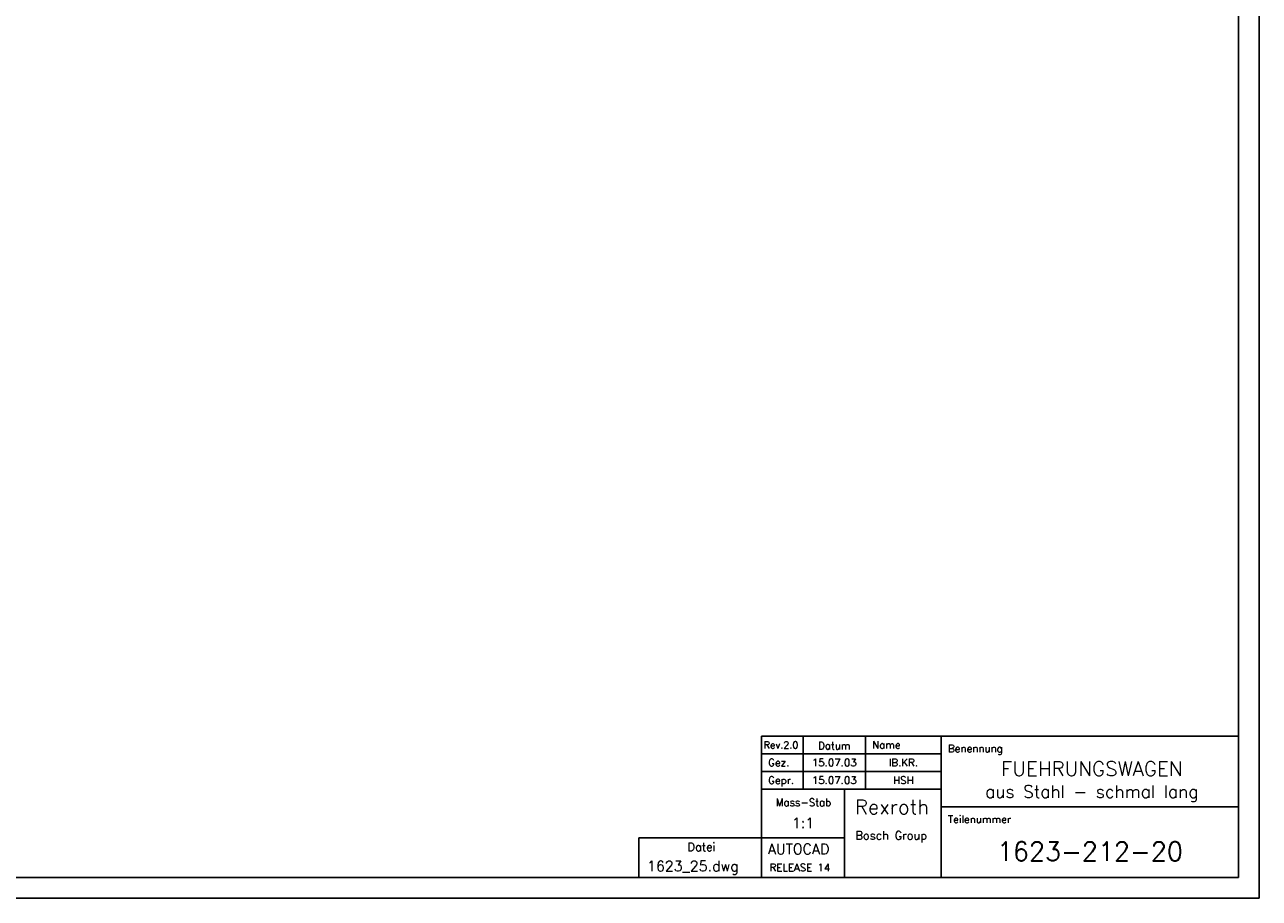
# Model space of a CAD drawing. Extents: x 0 to 594, y 0 to 420.
# Tile 2 of 3: x 297 to 594, y 0 to 210. Entities that reach past the tile are written whole.
import ezdxf
from ezdxf.enums import TextEntityAlignment as Align

# ---------------------------------------------------------------- set-up
doc = ezdxf.new("R2010")
doc.units = 0
doc.header["$LTSCALE"] = 10
doc.header["$MEASUREMENT"] = 0
doc.linetypes.add('AUSGEZOGEN', pattern=[0])
for name, color, linetype in [('L2STAR', 2, 'AUSGEZOGEN'), ('L3STAR', 3, 'AUSGEZOGEN'), ('L5STAR', 7, 'AUSGEZOGEN'), ('T2STAR', 2, 'AUSGEZOGEN'), ('T3STAR', 3, 'AUSGEZOGEN')]:
    doc.layers.add(name, color=color, linetype=linetype)
doc.styles.add('SIMPLEX8', font='SIMPLEX8.shx')

msp = doc.modelspace()

# ---------------------------------------------------------------- linework, layer by layer
at = {"layer": 'L2STAR'}
for p, q in [((594, 0), (594, 420)), ((0, 0), (594, 0))]:
    msp.add_line(p, q, dxfattribs=at)
at = {"layer": 'L3STAR'}
for p, q in [((589, 5), (589, 415)), ((589, 38.99993), (474.25, 38.99993)), ((474.25, 38.99993), (474.25, 5)), ((484.25, 38.99993), (484.25, 26.24993)), ((499.25, 26.24993), (499.25, 38.99993)), ((517.5, 38.99993), (517.5, 5)), ((474.25, 34.74993), (517.5, 34.74993)), ((517.5, 30.49993), (474.25, 30.49993)), ((474.25, 26.24993), (517.5, 26.24993)), ((494.25, 26.24993), (494.25, 5)), ((517.5, 21.99993), (589, 21.99993)), ((444.75, 14.54384), (444.75, 5)), ((444.75, 14.54384), (474.25, 14.54384)), ((474.25, 14.54384), (494.25, 14.54384)), ((5, 5), (589, 5))]:
    msp.add_line(p, q, dxfattribs=at)

# ---------------------------------------------------------------- texts
at = {"layer": 'L5STAR', "color": 7, "style": 'SIMPLEX8'}
for s, height, p in [('Rexroth', 3.5, (496.71029, 20.20076)), ('Bosch Group', 2, (496.8422, 14.11561))]:
    msp.add_text(s, height=height, dxfattribs=at).set_placement(p)
at = {"layer": 'T2STAR', "style": 'SIMPLEX8'}
for s, height, p in [('Rev.2.0', 1.7, (474.749, 35.97493)), ('Name', 1.8, (500.849, 35.97493)), ('Benennung', 1.8, (519.099, 35.09993)), ('Gez.', 1.8, (475.849, 31.72493)), ('Gepr.', 1.8, (475.849, 27.47493)), ('Teilenummer', 1.8, (519.099, 18.10003)), ('Datei', 2, (456.4621, 11.35767)), ('AUTOCAD', 2.5, (475.78554, 10.59476)), ('1623_25.dwg', 2.5, (446.70541, 6.49551)), ('RELEASE 14', 1.8, (476.20541, 6.49551))]:
    msp.add_text(s, height=height, dxfattribs=at).set_placement(p)
for s, height, p in [('Datum', 1.8, (491.75, 36.69503)), ('15.07.03', 1.8, (491.75, 32.62503)), ('IB.KR.', 1.8, (508.375, 32.62503)), ('15.07.03', 1.8, (491.75, 28.37503)), ('HSH', 1.8, (508.375, 28.37503)), ('Mass-Stab', 1.8, (484.349, 23.05063)), ('1:1', 2.5, (484.25, 18.11003))]:
    msp.add_text(s, height=height, dxfattribs=at).set_placement(p, align=Align.MIDDLE)
at = {"layer": 'T3STAR', "style": 'SIMPLEX8'}
for s, height, p in [('FUEHRUNGSWAGEN', 3.5, (553.699, 31.14933)), ('aus Stahl - schmal lang', 3, (553.699, 25.14933)), ('1623-212-20', 4.5, (553.25, 11.28183))]:
    msp.add_text(s, height=height, dxfattribs=at).set_placement(p, align=Align.MIDDLE)

doc.saveas('drawing.dxf')
